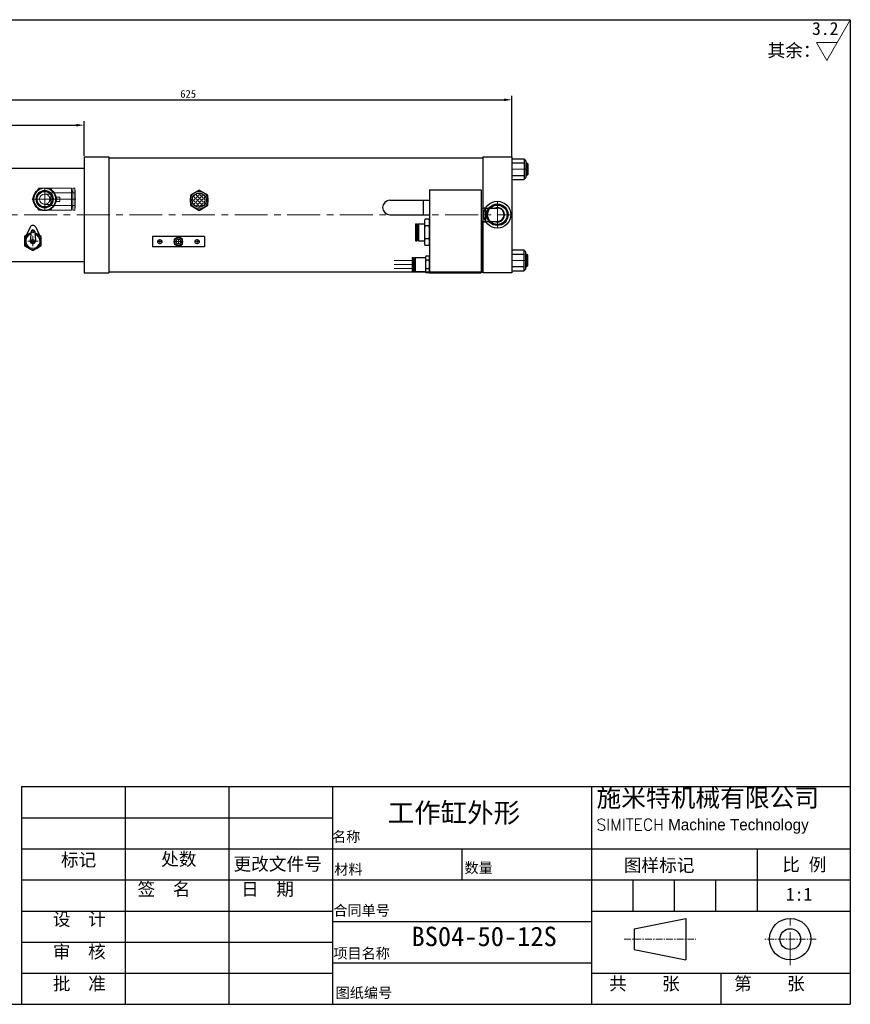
# Model space of a CAD drawing. Header units: millimetres. Extents: x 1736 to 3136, y 11574 to 12524.
# Tile 2 of 2: x 2334 to 3136, y 11574 to 12524. Entities that reach past the tile are written whole.
import ezdxf

# ---------------------------------------------------------------- set-up
doc = ezdxf.new("R2010")
doc.units = ezdxf.units.MM
doc.header["$MEASUREMENT"] = 0
doc.linetypes.add('CENTER', pattern=[50.8, 31.75, -6.35, 6.35, -6.35])
doc.layers.get('Defpoints').update_dxf_attribs({"lineweight": 25})
for name, color, linetype, lineweight in [('图层1', 7, 'Continuous', 25), ('图层2', 3, 'CENTER', 13), ('图层3', 2, 'Continuous', 13), ('图层4', 1, 'Continuous', 30), ('图层7', 4, 'Continuous', 13)]:
    doc.layers.add(name, color=color, linetype=linetype, lineweight=lineweight)
doc.dimstyles.new('ISO-25', dxfattribs={"dimscale": 2, "dimtxt": 2.5, "dimasz": 2.5, "dimexe": 1.25, "dimexo": 0.625, "dimtad": 1, "dimtxsty": 'Standard', "dimcen": 2.5, "dimadec": 0, "dimazin": 0, "dimtfac": 1, "dimtmove": 0, "dimatfit": 3, "dimfxl": 1, "dimarcsym": 0})

# ---------------------------------------------------------------- blocks, each defined once
blk = doc.blocks.new('*D3476')
at = {"layer": 'Defpoints', "color": 0}
for p in [(2808.98, 12447.01), (2808.98, 12390.1), (2183.98, 12385.1)]:
    blk.add_point(p, dxfattribs=at)
at = {"layer": '图层3', "color": 0, "lineweight": -2}
for p, q in [((2183.98, 12386.97), (2183.98, 12450.76)), ((2191.48, 12447.01), (2801.48, 12447.01)), ((2808.98, 12391.97), (2808.98, 12450.76))]:
    blk.add_line(p, q, dxfattribs=at)
at = {"layer": '图层3', "color": 0}
for points in [[(2191.48, 12448.26), (2191.48, 12445.76), (2183.98, 12447.01)], [(2801.48, 12445.76), (2801.48, 12448.26), (2808.98, 12447.01)]]:
    blk.add_solid(points, dxfattribs=at)
at = {"layer": '图层3', "color": 0, "insert": (2496.48, 12452.63), "char_height": 7.5, "attachment_point": 5}
blk.add_mtext('625', dxfattribs=at)
blk = doc.blocks.new('*D3484')
at = {"layer": 'Defpoints', "color": 0}
for p in [(2395.98, 12422.53), (2395.98, 12391.1), (2183.98, 12385.1)]:
    blk.add_point(p, dxfattribs=at)
at = {"layer": '图层3', "color": 0, "lineweight": -2}
for p, q in [((2183.98, 12386.97), (2183.98, 12426.28)), ((2395.98, 12392.97), (2395.98, 12426.28)), ((2191.48, 12422.53), (2388.48, 12422.53))]:
    blk.add_line(p, q, dxfattribs=at)
at = {"layer": '图层3', "color": 0}
for points in [[(2191.48, 12423.78), (2191.48, 12421.28), (2183.98, 12422.53)], [(2388.48, 12421.28), (2388.48, 12423.78), (2395.98, 12422.53)]]:
    blk.add_solid(points, dxfattribs=at)
at = {"layer": '图层3', "color": 0, "insert": (2289.98, 12428.15), "char_height": 7.5, "attachment_point": 5}
blk.add_mtext('212', dxfattribs=at)

msp = doc.modelspace()

# ---------------------------------------------------------------- hatches: boundary and pattern name
at = {"layer": '图层7'}
h = msp.add_hatch(dxfattribs=at)
h.set_pattern_fill('ANGLE', color=256, scale=0.4, angle=315, style=0)
h.set_pattern_definition([(315, (3147.64, 12399.3153), (1.975656, 1.975656), [2.032, -0.762]), (45, (3147.64, 12399.3153), (-1.975656, 1.975656), [2.032, -0.762])])
h.paths.add_polyline_path([(2500.204, 12350.134, 1), (2514.054, 12350.134, 1)])

# ---------------------------------------------------------------- linework, layer by layer
at = {"layer": '图层1'}
for p, q in [((2395.979, 12392.095), (2395.979, 12280.095)), ((2395.979, 12392.095), (2419.979, 12392.095)), ((2419.979, 12392.095), (2419.979, 12280.095)), ((2419.979, 12391.095), (2780.979, 12391.095)), ((2780.979, 12392.095), (2808.979, 12392.095)), ((2780.979, 12392.095), (2780.979, 12281.095)), ((2780.979, 12392.095), (2780.979, 12281.095)), ((2808.979, 12392.095), (2808.979, 12280.095)), ((2808.979, 12390.095), (2820.979, 12390.095)), ((2820.979, 12390.095), (2820.979, 12370.095)), ((2821.479, 12389.095), (2821.479, 12389.095)), ((2822.479, 12388.095), (2822.479, 12372.095)), ((2307.979, 12381.095), (2395.979, 12381.095)), ((2808.979, 12386.095), (2820.979, 12386.095)), ((2822.479, 12386.095), (2823.479, 12386.095)), ((2823.479, 12386.095), (2824.479, 12385.095)), ((2823.479, 12386.095), (2823.479, 12374.095)), ((2824.479, 12385.095), (2824.479, 12375.095)), ((2808.979, 12374.095), (2820.979, 12374.095)), ((2808.979, 12370.095), (2820.979, 12370.095)), ((2821.479, 12371.095), (2821.479, 12371.095)), ((2822.479, 12374.095), (2823.479, 12374.095)), ((2824.479, 12375.095), (2823.479, 12374.095)), ((2507.129, 12359.949), (2498.629, 12355.041)), ((2515.629, 12355.041), (2507.129, 12359.949)), ((2729.479, 12360.095), (2729.479, 12280.095)), ((2729.479, 12360.095), (2779.479, 12360.095)), ((2779.479, 12360.095), (2779.479, 12280.095)), ((2498.629, 12355.041), (2498.629, 12345.226)), ((2515.629, 12345.226), (2515.629, 12355.041)), ((2691.17, 12350.095), (2729.479, 12350.095)), ((2723.479, 12350.095), (2723.479, 12336.095)), ((2498.629, 12345.226), (2507.129, 12340.319)), ((2507.129, 12340.319), (2515.629, 12345.226)), ((2779.479, 12342.595), (2783.479, 12343.095)), ((2783.479, 12343.095), (2783.479, 12329.095)), ((2783.479, 12342.595), (2794.979, 12342.595)), ((2691.17, 12336.095), (2729.479, 12336.095)), ((2728.979, 12331.797), (2724.979, 12331.797)), ((2343.834, 12323.973), (2339.288, 12314.057)), ((2349.288, 12323.973), (2353.833, 12314.057)), ((2716.279, 12327.245), (2715.979, 12326.945)), ((2715.979, 12326.945), (2715.979, 12311.245)), ((2716.279, 12327.245), (2717.179, 12327.245)), ((2716.279, 12327.245), (2716.279, 12310.945)), ((2717.179, 12327.245), (2717.479, 12326.945)), ((2717.179, 12327.245), (2717.179, 12310.945)), ((2717.479, 12326.945), (2717.479, 12311.245)), ((2717.479, 12326.095), (2718.479, 12326.095)), ((2718.779, 12327.245), (2718.479, 12326.945)), ((2718.479, 12326.945), (2718.479, 12311.245)), ((2718.779, 12327.245), (2724.479, 12327.245)), ((2718.779, 12327.245), (2718.779, 12310.945)), ((2724.479, 12328.622), (2724.479, 12309.569)), ((2728.979, 12325.446), (2724.979, 12325.446)), ((2729.479, 12328.622), (2729.479, 12309.569)), ((2779.479, 12329.595), (2783.479, 12329.095)), ((2780.979, 12280.095), (2780.979, 12329.408)), ((2783.479, 12329.595), (2794.979, 12329.595)), ((2340.351, 12316.376), (2338.561, 12315.342)), ((2338.561, 12315.342), (2338.561, 12306.104)), ((2344.766, 12319.863), (2344.068, 12310.918)), ((2348.355, 12319.863), (2349.053, 12310.918)), ((2354.561, 12315.342), (2352.77, 12316.376)), ((2354.561, 12306.104), (2354.561, 12315.342)), ((2512.129, 12315.134), (2462.129, 12315.134)), ((2462.129, 12315.134), (2462.129, 12305.134)), ((2512.129, 12315.134), (2512.129, 12305.134)), ((2717.479, 12312.095), (2718.479, 12312.095)), ((2728.979, 12312.745), (2724.979, 12312.745)), ((2338.561, 12306.104), (2346.561, 12301.486)), ((2346.561, 12301.486), (2354.561, 12306.104)), ((2512.129, 12305.134), (2462.129, 12305.134)), ((2716.279, 12310.945), (2715.979, 12311.245)), ((2716.279, 12310.945), (2717.179, 12310.945)), ((2717.479, 12311.245), (2717.179, 12310.945)), ((2718.479, 12311.245), (2718.779, 12310.945)), ((2718.779, 12310.945), (2724.479, 12310.945)), ((2728.979, 12306.394), (2724.979, 12306.394)), ((2713.143, 12294.895), (2712.743, 12294.495)), ((2712.743, 12294.495), (2712.743, 12281.695)), ((2713.143, 12294.895), (2713.843, 12294.895)), ((2713.143, 12294.895), (2713.143, 12281.295)), ((2713.843, 12294.895), (2714.243, 12294.495)), ((2713.843, 12294.895), (2713.843, 12281.295)), ((2714.243, 12294.495), (2714.243, 12281.695)), ((2714.243, 12293.595), (2715.243, 12293.595)), ((2715.643, 12294.895), (2715.243, 12294.495)), ((2715.243, 12294.495), (2715.243, 12281.695)), ((2715.643, 12294.895), (2715.643, 12281.295)), ((2715.643, 12294.895), (2725.542, 12294.895)), ((2725.479, 12294.177), (2725.479, 12282.014)), ((2728.979, 12296.178), (2725.979, 12296.178)), ((2808.979, 12302.095), (2820.979, 12302.095)), ((2808.979, 12298.095), (2820.979, 12298.095)), ((2820.979, 12282.095), (2820.979, 12302.095)), ((2821.479, 12301.095), (2821.479, 12301.095)), ((2822.479, 12284.095), (2822.479, 12300.095)), ((2822.479, 12298.095), (2823.479, 12298.095)), ((2823.479, 12286.095), (2823.479, 12298.095)), ((2824.479, 12297.095), (2823.479, 12298.095)), ((2824.479, 12287.095), (2824.479, 12297.095)), ((2307.979, 12291.095), (2395.979, 12291.095)), ((2728.979, 12292.137), (2725.979, 12292.137)), ((2728.979, 12284.054), (2725.979, 12284.054)), ((2808.979, 12286.095), (2820.979, 12286.095)), ((2822.479, 12286.095), (2823.479, 12286.095)), ((2823.479, 12286.095), (2824.479, 12287.095)), ((2395.979, 12280.095), (2419.979, 12280.095)), ((2419.979, 12281.095), (2780.979, 12281.095)), ((2713.143, 12281.295), (2712.743, 12281.695)), ((2713.143, 12281.295), (2713.843, 12281.295)), ((2714.243, 12281.695), (2713.843, 12281.295)), ((2714.243, 12282.595), (2715.243, 12282.595)), ((2715.643, 12281.295), (2715.243, 12281.695)), ((2715.643, 12281.295), (2725.542, 12281.295)), ((2728.979, 12280.013), (2725.979, 12280.013)), ((2729.479, 12280.095), (2779.479, 12280.095)), ((2808.979, 12280.095), (2780.979, 12280.095)), ((2808.979, 12282.095), (2820.979, 12282.095)), ((2821.479, 12283.095), (2821.479, 12283.095)), ((2435.695, 11784.3), (2435.695, 11574.3)), ((2535.695, 11784.3), (2535.695, 11574.3)), ((2635.695, 11784.3), (2635.695, 11574.3)), ((2885.695, 11784.3), (2885.695, 11574.3)), ((2335.695, 11754.3), (2635.695, 11754.3)), ((2335.695, 11724.3), (3135.695, 11724.3)), ((2760.695, 11724.3), (2760.695, 11694.3)), ((3045.695, 11724.3), (3045.695, 11664.3)), ((2335.695, 11694.3), (3135.695, 11694.3)), ((2925.695, 11694.3), (2925.695, 11664.3)), ((2965.695, 11694.3), (2965.695, 11664.3)), ((3005.695, 11694.3), (3005.695, 11664.3)), ((2335.695, 11664.3), (2635.695, 11664.3)), ((2885.695, 11664.3), (3135.695, 11664.3)), ((2927.042, 11647.181), (2977.042, 11657.181)), ((2977.042, 11657.181), (2977.042, 11617.181)), ((2635.695, 11654.3), (2885.695, 11654.3)), ((2927.042, 11647.181), (2927.042, 11627.181)), ((2335.695, 11634.3), (2635.695, 11634.3)), ((2927.042, 11627.181), (2977.042, 11617.181)), ((2635.695, 11614.3), (2885.695, 11614.3)), ((2335.695, 11604.3), (2635.695, 11604.3)), ((2885.695, 11604.3), (3135.695, 11604.3)), ((3010.695, 11604.3), (3010.695, 11574.3))]:
    msp.add_line(p, q, dxfattribs=at)
msp.add_lwpolyline([(2483.129, 12307.824), (2487.129, 12305.515), (2491.129, 12307.824), (2491.129, 12312.443), (2487.129, 12314.752), (2483.129, 12312.443)], close=True, dxfattribs=at)
for centre, radius in [((2357.979, 12351.095), 11), ((2357.979, 12351.095), 7.5), ((2507.129, 12350.134), 8.5), ((2507.129, 12350.134), 6.925), ((2794.979, 12336.095), 13), ((2794.979, 12336.095), 10.412), ((2794.979, 12336.095), 9.4), ((2794.979, 12336.095), 9.4), ((2346.561, 12310.723), 1.5), ((2346.561, 12319.723), 1), ((2469.129, 12310.134), 2), ((2487.129, 12310.134), 4), ((2487.129, 12310.134), 2.5), ((2505.129, 12310.134), 2), ((3077.671, 11637.181), 20), ((3077.671, 11637.181), 10)]:
    msp.add_circle(centre, radius, dxfattribs=at)
for centre, radius, start, end in [((2821.479, 12389.595), 0.5, 180, 270), ((2821.479, 12388.095), 1, 0, 90), ((2821.479, 12370.595), 0.5, 90, 180), ((2821.479, 12372.095), 1, 270, 0), ((2691.17, 12343.095), 7, 90, 270), ((2794.979, 12336.095), 7, 248.213211, 111.786789), ((2794.979, 12336.095), 6.5, 270, 90), ((2734.813, 12328.622), 10.333, 162.103449, 197.896551), ((2719.146, 12328.622), 10.333, 342.103449, 17.896551), ((2346.561, 12322.723), 3, 24.624318, 155.375682), ((2346.561, 12319.723), 1.8, 4.460844, 175.539156), ((2765.063, 12319.095), 40.583, 170.996825, 189.003175), ((2688.896, 12319.095), 40.583, 350.996825, 9.003175), ((2346.561, 12310.723), 8, 103.749113, 76.250887), ((2346.561, 12310.723), 7, 106.463989, 73.536011), ((2734.813, 12309.569), 10.333, 162.103449, 197.896551), ((2719.146, 12309.569), 10.333, 342.103449, 17.896551), ((2346.561, 12310.723), 2.5, 175.539156, 4.460844), ((2729.812, 12294.158), 4.333, 152.201937, 207.798063), ((2725.146, 12294.158), 4.333, 332.201937, 27.798063), ((2821.479, 12301.595), 0.5, 180, 270), ((2821.479, 12300.095), 1, 0, 90), ((2742.063, 12288.095), 16.583, 165.894646, 194.105354), ((2729.812, 12282.033), 4.333, 152.201937, 207.798063), ((2712.896, 12288.095), 16.583, 345.894646, 14.105354), ((2725.146, 12282.033), 4.333, 332.201937, 27.798063), ((2821.479, 12284.095), 1, 270, 0), ((2821.479, 12282.595), 0.5, 90, 180)]:
    msp.add_arc(centre, radius, start, end, dxfattribs=at)
at = {"layer": '图层2', "ltscale": 0.5}
for p, q in [((2808.979, 12380.095), (2824.479, 12380.095)), ((2808.979, 12292.095), (2824.479, 12292.095))]:
    msp.add_line(p, q, dxfattribs=at)
at = {"layer": '图层2'}
for p, q in [((2357.979, 12361.095), (2357.979, 12341.095)), ((2347.979, 12351.095), (2367.979, 12351.095)), ((2794.979, 12349.095), (2794.979, 12323.095)), ((2794.979, 12349.095), (2794.979, 12323.095)), ((2134.979, 12336.095), (2808.979, 12336.095)), ((2346.561, 12315.723), (2346.561, 12305.723)), ((2469.129, 12312.634), (2469.129, 12307.634)), ((2487.129, 12312.634), (2487.129, 12307.634)), ((2505.129, 12312.634), (2505.129, 12307.634)), ((2341.561, 12310.723), (2351.561, 12310.723)), ((2471.629, 12310.134), (2466.629, 12310.134)), ((2489.629, 12310.134), (2484.629, 12310.134)), ((2507.629, 12310.134), (2502.629, 12310.134)), ((3077.671, 11612.181), (3077.671, 11662.181))]:
    msp.add_line(p, q, dxfattribs=at)
at = {"layer": '图层2', "ltscale": 0.2}
for p, q in [((2917.416, 11637.181), (2986.559, 11637.181)), ((3102.671, 11637.181), (3052.671, 11637.181))]:
    msp.add_line(p, q, dxfattribs=at)
at = {"layer": '图层3'}
for p, q in [((3113.096, 12484.915), (3135.046, 12522.933)), ((3102.992, 12502.415), (3123.2, 12502.415)), ((3113.096, 12484.915), (3102.992, 12502.415))]:
    msp.add_line(p, q, dxfattribs=at)
at = {"layer": '图层4'}
for p, q in [((1735.695, 12524.3), (3135.695, 12524.3)), ((3135.695, 12524.3), (3135.695, 11574.3)), ((2335.695, 11784.3), (3135.695, 11784.3)), ((2335.695, 11784.3), (2335.695, 11574.3)), ((1735.695, 11574.3), (3135.695, 11574.3)), ((2185.695, 11574.3), (3135.695, 11574.3))]:
    msp.add_line(p, q, dxfattribs=at)
at = {"layer": '图层7'}
for p, q in [((2824.479, 12385.095), (2822.479, 12385.095)), ((2824.479, 12375.095), (2822.479, 12375.095)), ((2351.917, 12361.595), (2345.855, 12351.095)), ((2383.979, 12361.595), (2351.917, 12361.595)), ((2357.979, 12340.039), (2357.979, 12362.152)), ((2357.979, 12340.595), (2357.979, 12361.595)), ((2370.104, 12351.095), (2364.041, 12361.595)), ((2383.979, 12340.595), (2383.979, 12361.595)), ((2385.292, 12340.595), (2385.292, 12361.595)), ((2386.924, 12361.595), (2385.292, 12361.595)), ((2386.924, 12340.595), (2386.924, 12361.595)), ((2387.479, 12358.445), (2386.924, 12361.595)), ((2345.855, 12351.095), (2351.917, 12340.595)), ((2346.922, 12351.095), (2388.036, 12351.095)), ((2363.979, 12356.095), (2357.979, 12356.095)), ((2363.979, 12345.095), (2363.979, 12357.095)), ((2387.479, 12357.095), (2363.979, 12357.095)), ((2364.041, 12340.595), (2370.104, 12351.095)), ((2372.679, 12353.195), (2368.267, 12353.195)), ((2368.479, 12348.995), (2368.479, 12353.195)), ((2372.679, 12348.995), (2372.679, 12353.195)), ((2385.292, 12358.445), (2383.979, 12358.445)), ((2387.479, 12343.745), (2387.479, 12358.445)), ((2351.917, 12340.595), (2383.979, 12340.595)), ((2357.979, 12346.095), (2363.979, 12346.095)), ((2363.979, 12345.095), (2387.479, 12345.095)), ((2368.267, 12348.995), (2372.679, 12348.995)), ((2383.979, 12343.745), (2385.292, 12343.745)), ((2385.292, 12340.595), (2386.924, 12340.595)), ((2386.924, 12340.595), (2387.479, 12343.745)), ((2779.541, 12342.099), (2783.479, 12342.592)), ((2779.479, 12330.099), (2783.479, 12329.599)), ((2824.479, 12297.095), (2822.479, 12297.095)), ((2712.743, 12292.095), (2695.201, 12292.095)), ((2712.743, 12288.095), (2695.201, 12288.095)), ((2712.743, 12284.095), (2695.201, 12284.095)), ((2824.479, 12287.095), (2822.479, 12287.095))]:
    msp.add_line(p, q, dxfattribs=at)
for points in [[(2357.979, 12361.595), (2358.378, 12361.588), (2359.175, 12361.527), (2359.964, 12361.406), (2360.355, 12361.323), (2360.742, 12361.225), (2361.504, 12360.986), (2362.246, 12360.69), (2362.963, 12360.338), (2363.651, 12359.932), (2364.306, 12359.475), (2364.62, 12359.229), (2364.924, 12358.97), (2365.267, 12358.654), (2365.362, 12358.561), (2365.456, 12358.467), (2365.503, 12358.42), (2365.549, 12358.372), (2365.641, 12358.275), (2365.731, 12358.177), (2365.82, 12358.079), (2365.908, 12357.979), (2365.995, 12357.878), (2366.038, 12357.827), (2366.08, 12357.775), (2366.164, 12357.672), (2366.247, 12357.568), (2366.329, 12357.462), (2366.409, 12357.356), (2366.487, 12357.249), (2366.526, 12357.195), (2366.565, 12357.14), (2366.641, 12357.031), (2366.715, 12356.921), (2366.788, 12356.809), (2366.86, 12356.697), (2366.93, 12356.584), (2366.965, 12356.527), (2366.999, 12356.47), (2367.067, 12356.355), (2367.133, 12356.24), (2367.197, 12356.123), (2367.26, 12356.006), (2367.322, 12355.888), (2367.352, 12355.829), (2367.382, 12355.769), (2367.44, 12355.65), (2367.497, 12355.529), (2367.525, 12355.469), (2367.553, 12355.408), (2367.607, 12355.286), (2367.659, 12355.164), (2367.684, 12355.103), (2367.71, 12355.041), (2367.759, 12354.917), (2367.807, 12354.793), (2367.853, 12354.668), (2367.897, 12354.543), (2367.94, 12354.417), (2367.961, 12354.353), (2367.981, 12354.29), (2368.021, 12354.163), (2368.059, 12354.035), (2368.096, 12353.907), (2368.131, 12353.779), (2368.164, 12353.65), (2368.18, 12353.585), (2368.195, 12353.52), (2368.225, 12353.391), (2368.254, 12353.261), (2368.267, 12353.195)], [(2357.979, 12356.095), (2358.052, 12356.095), (2358.197, 12356.091), (2358.342, 12356.082), (2358.415, 12356.076), (2358.487, 12356.07), (2358.632, 12356.053), (2358.776, 12356.032), (2358.919, 12356.006), (2359.061, 12355.977), (2359.203, 12355.943), (2359.273, 12355.925), (2359.343, 12355.906), (2359.483, 12355.864), (2359.621, 12355.818), (2359.757, 12355.769), (2359.893, 12355.715), (2360.026, 12355.657), (2360.092, 12355.627), (2360.158, 12355.596), (2360.288, 12355.53), (2360.416, 12355.461), (2360.479, 12355.426), (2360.542, 12355.389), (2360.666, 12355.312), (2360.787, 12355.232), (2360.847, 12355.191), (2360.906, 12355.149), (2361.023, 12355.062), (2361.137, 12354.972), (2361.248, 12354.879), (2361.357, 12354.782), (2361.463, 12354.682), (2361.515, 12354.631), (2361.566, 12354.579), (2361.666, 12354.473), (2361.762, 12354.365), (2361.856, 12354.253), (2361.946, 12354.139), (2362.033, 12354.023), (2362.075, 12353.963), (2362.116, 12353.903), (2362.196, 12353.782), (2362.272, 12353.658), (2362.345, 12353.532), (2362.414, 12353.404), (2362.48, 12353.274), (2362.511, 12353.209), (2362.541, 12353.142), (2362.599, 12353.009), (2362.652, 12352.874), (2362.702, 12352.737), (2362.748, 12352.599), (2362.789, 12352.46), (2362.809, 12352.39), (2362.827, 12352.319), (2362.861, 12352.178), (2362.89, 12352.035), (2362.915, 12351.892), (2362.936, 12351.748), (2362.953, 12351.604), (2362.96, 12351.531), (2362.966, 12351.459), (2362.974, 12351.314), (2362.979, 12351.168), (2362.979, 12351.095), (2362.979, 12351.023), (2362.974, 12350.877), (2362.966, 12350.732), (2362.96, 12350.66), (2362.953, 12350.587), (2362.936, 12350.443), (2362.915, 12350.299), (2362.89, 12350.156), (2362.861, 12350.013), (2362.827, 12349.872), (2362.809, 12349.801), (2362.789, 12349.731), (2362.748, 12349.592), (2362.702, 12349.454), (2362.652, 12349.317), (2362.599, 12349.182), (2362.541, 12349.048), (2362.511, 12348.982), (2362.48, 12348.917), (2362.414, 12348.787), (2362.345, 12348.659), (2362.272, 12348.533), (2362.196, 12348.409), (2362.116, 12348.287), (2362.075, 12348.228), (2362.033, 12348.168), (2361.946, 12348.052), (2361.856, 12347.938), (2361.762, 12347.826), (2361.666, 12347.717), (2361.566, 12347.612), (2361.515, 12347.56), (2361.463, 12347.509), (2361.357, 12347.409), (2361.248, 12347.312), (2361.137, 12347.219), (2361.023, 12347.129), (2360.906, 12347.042), (2360.847, 12347), (2360.787, 12346.958), (2360.666, 12346.878), (2360.542, 12346.802), (2360.479, 12346.765), (2360.416, 12346.729), (2360.288, 12346.66), (2360.158, 12346.595), (2360.092, 12346.564), (2360.026, 12346.534), (2359.893, 12346.476), (2359.757, 12346.422), (2359.621, 12346.373), (2359.483, 12346.327), (2359.343, 12346.285), (2359.273, 12346.266), (2359.203, 12346.248), (2359.061, 12346.214), (2358.919, 12346.185), (2358.776, 12346.159), (2358.632, 12346.138), (2358.487, 12346.121), (2358.415, 12346.114), (2358.342, 12346.109), (2358.197, 12346.1), (2358.052, 12346.096), (2357.979, 12346.095)], [(2368.267, 12348.995), (2368.254, 12348.93), (2368.225, 12348.8), (2368.195, 12348.67), (2368.18, 12348.606), (2368.164, 12348.541), (2368.131, 12348.412), (2368.096, 12348.284), (2368.059, 12348.156), (2368.021, 12348.028), (2367.981, 12347.901), (2367.961, 12347.838), (2367.94, 12347.774), (2367.897, 12347.648), (2367.853, 12347.523), (2367.807, 12347.398), (2367.759, 12347.274), (2367.71, 12347.15), (2367.684, 12347.088), (2367.659, 12347.027), (2367.607, 12346.904), (2367.553, 12346.783), (2367.525, 12346.722), (2367.497, 12346.662), (2367.44, 12346.541), (2367.382, 12346.422), (2367.352, 12346.362), (2367.322, 12346.303), (2367.26, 12346.185), (2367.197, 12346.068), (2367.133, 12345.951), (2367.067, 12345.835), (2366.999, 12345.721), (2366.965, 12345.664), (2366.93, 12345.607), (2366.86, 12345.494), (2366.788, 12345.381), (2366.715, 12345.27), (2366.641, 12345.16), (2366.565, 12345.051), (2366.526, 12344.996), (2366.487, 12344.942), (2366.409, 12344.835), (2366.329, 12344.728), (2366.247, 12344.623), (2366.164, 12344.519), (2366.08, 12344.416), (2366.038, 12344.364), (2365.995, 12344.313), (2365.908, 12344.212), (2365.82, 12344.112), (2365.731, 12344.013), (2365.641, 12343.916), (2365.549, 12343.819), (2365.503, 12343.771), (2365.456, 12343.724), (2365.362, 12343.63), (2365.267, 12343.536), (2364.924, 12343.221), (2364.62, 12342.962), (2364.306, 12342.716), (2363.651, 12342.259), (2362.963, 12341.853), (2362.246, 12341.501), (2361.504, 12341.205), (2360.742, 12340.965), (2360.355, 12340.868), (2359.964, 12340.785), (2359.175, 12340.664), (2358.378, 12340.603), (2357.979, 12340.595)]]:
    msp.add_lwpolyline(points, dxfattribs=at)
for radius in [8.506, 8.159, 7.275]:
    msp.add_circle((2357.979, 12351.095), radius, dxfattribs=at)
for centre, radius, start, end in [((2357.979, 12351.095), 10.5, 90, 270), ((2357.979, 12351.095), 8.302, 270, 180), ((2357.979, 12351.095), 7.475, 75, 15), ((2357.979, 12351.095), 5, 90, 270), ((2357.979, 12351.095), 10.5, 348.463041, 11.536959), ((2794.979, 12336.095), 10.4, 90, 0), ((2487.129, 12310.134), 2.1, 180, 90)]:
    msp.add_arc(centre, radius, start, end, dxfattribs=at)

# ---------------------------------------------------------------- texts
at = {"layer": '图层3'}
msp.add_text('3.2', height=12.5, dxfattribs=at).set_placement((3098.714, 12509.557))
at = {"layer": '图层3', "attachment_point": 1}
for s, insert, char_height, width in [('{\\f宋体|b0|i0|c134|p54;其余：}', (3055.785, 12500.877), 12.5, 1.243449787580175e-13), ('{\\fSimSun|b0|i0|c134|p54;气动元件安装空间}', (2286.655, 12110.388), 9, 28.3977), ('{\\fLiSu|b0|i0|c134|p49;施米特机械有限公司\\P\\Ftxt.shx|c0;\\H0.6286x;SIMITECH\\fLiSu|b0|i0|c134|p49; Machine Technology}', (2890.661, 11782.319), 17.5, 259.9168), ('{\\f宋体|b0|i0|c134|p54;BS04-50-12S}', (2712.05, 11649.181), 18.75, 136.63704)]:
    msp.add_mtext(s, dxfattribs=dict(at, insert=insert, char_height=char_height, width=width))
for s, insert, char_height in [('{\\f隶书|b0|i0|c134|p49;\\C2;工作缸外形}', (2689.096, 11768.462), 18.75), ('{\\f宋体|b0|i0|c134|p54;名称}', (2635.424, 11741.002), 10), ('{\\f宋体|b0|i0|c134|p54;标记}', (2373.672, 11719.964), 12.5), ('{\\f宋体|b0|i0|c134|p54;处数}', (2470.428, 11720.61), 12.5), ('{\\f宋体|b0|i0|c134|p54;更改文件号}', (2540.274, 11715.94), 12.5), ('{\\f宋体|b0|i0|c134|p54;图样标记}', (2916.993, 11714.75), 12.5), ('{\\f宋体|b0|i0|c134|p54;比 例}', (3069.967, 11715.324), 12.5), ('{\\f宋体|b0|i0|c134|p54;材料}', (2637.536, 11709.543), 10), ('{\\fSimSun|b0|i0|c134|p54;数量}', (2763.239, 11710.949), 10), ('{\\f宋体|b0|i0|c134|p54;签  名}', (2447.601, 11691.612), 12.5), ('{\\f宋体|b0|i0|c134|p54;日  期}', (2547.601, 11691.751), 12.5), ('{\\f宋体|b0|i0|c134|p54;1:1}', (3073.468, 11686.72), 12.5), ('{\\fSimSun|b0|i0|c134|p54;合同单号}', (2636.624, 11669.926), 10), ('{\\f宋体|b0|i0|c134|p54;设  计}', (2365.848, 11662.664), 12.5), ('{\\f宋体|b0|i0|c134|p54;审  核}', (2365.848, 11631.342), 12.5), ('{\\fSimSun|b0|i0|c134|p54;项目名称}', (2636.624, 11628.54), 10), ('{\\fSimSun|b0|i0|c134|p54;批  准}', (2365.848, 11600.486), 12.5), ('{\\f宋体|b0|i0|c134|p54;共    张}', (2902.821, 11600.495), 12.5), ('{\\f宋体|b0|i0|c134|p54;第    张}', (3023.512, 11600.495), 12.5), ('{\\fSimSun|b0|i0|c134|p54;图纸编号}', (2638.832, 11590.376), 10)]:
    msp.add_mtext(s, dxfattribs=dict(at, insert=insert, char_height=char_height))

# ---------------------------------------------------------------- dimensions: what is measured, and where the dimension line sits
at = {"layer": '图层3'}
for base, p2, override, picture, middle in [((2808.979, 12447.007), (2808.979, 12390.095), {"dimscale": 3, "dimpost": ''}, '*D3476', (2496.479, 12452.632)), ((2395.979, 12422.528), (2395.979, 12391.095), {"dimscale": 3}, '*D3484', (2289.979, 12428.153))]:
    dim = msp.add_linear_dim(base=base, p1=(2183.979, 12385.095), p2=p2, dimstyle='ISO-25', override=override, dxfattribs=at)
    dim.commit()
    dim.dimension.update_dxf_attribs({"geometry": picture, "text_midpoint": middle})

doc.saveas('drawing.dxf')
